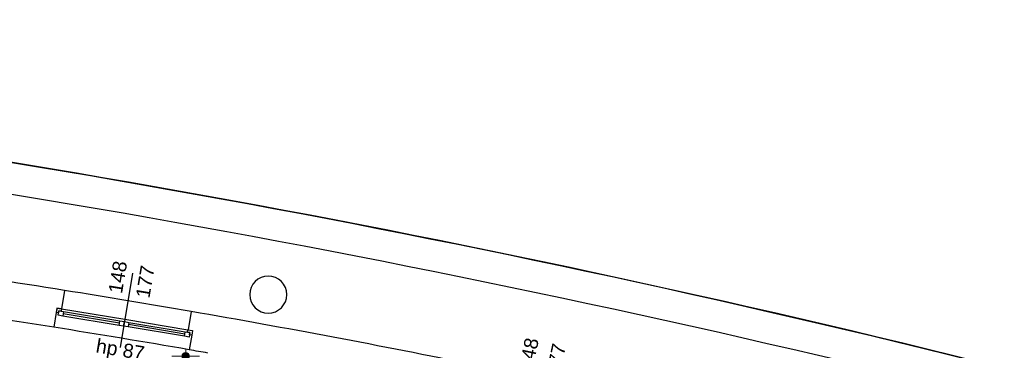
# Model space of a CAD drawing. Header units: millimetres. Extents: x -170998 to -45998, y 10557 to 52557.
# Tile 62 of 92: x -114595 to -103991, y 40815 to 44378. Entities that reach past the tile are written whole.
import ezdxf

# ---------------------------------------------------------------- set-up
doc = ezdxf.new("R2010")
doc.units = ezdxf.units.MM
doc.header["$MEASUREMENT"] = 0
for name, color, linetype in [('Obiekt', 7, 'Continuous'), ('Okno', 7, 'Continuous'), ('Strop', 7, 'Continuous'), ('Słup', 7, 'Continuous'), ('Wymiary', 7, 'Continuous'), ('Ściana', 7, 'Continuous')]:
    doc.layers.add(name, color=color, linetype=linetype)
doc.styles.add('Arial', font='txt')
doc.dimstyles.new('GENERATED_STYLE__1', dxfattribs={"dimtxt": 150, "dimasz": 152, "dimexe": 0.18, "dimexo": 0, "dimgap": 0.09, "dimtad": 1, "dimtih": 1, "dimtoh": 1, "dimlfac": 0.1, "dimzin": 0, "dimdsep": 46, "dimtxsty": 'Arial', "dimblk": 'ARROWHEAD_11', "dimblk1": 'ARROWHEAD_11', "dimblk2": 'ARROWHEAD_11', "dimcen": 0.09, "dimclrd": 114, "dimclre": 114, "dimclrt": 114, "dimazin": 0, "dimtfac": 1, "dimtdec": 4, "dimtmove": 0, "dimatfit": 3, "dimfxl": 1, "dimtolj": 1, "dimtzin": 0, "dimarcsym": 0})
doc.dimstyles.new('GENERATED_STYLE__2', dxfattribs={"dimtxt": 150, "dimasz": 152, "dimexe": 0.18, "dimexo": 0, "dimgap": 0.09, "dimtad": 1, "dimlfac": 0.1, "dimzin": 0, "dimdsep": 46, "dimtxsty": 'Arial', "dimblk": 'ARROWHEAD_11', "dimblk1": 'ARROWHEAD_11', "dimblk2": 'ARROWHEAD_11', "dimcen": 0.09, "dimclrd": 114, "dimclre": 114, "dimclrt": 114, "dimazin": 0, "dimtfac": 1, "dimtdec": 4, "dimtmove": 0, "dimatfit": 3, "dimfxl": 1, "dimtolj": 1, "dimtzin": 0, "dimarcsym": 0})

# ---------------------------------------------------------------- blocks, each defined once
blk = doc.blocks.new('*D285')
at = {"layer": 'Wymiary', "linetype": 'Continuous', "lineweight": 13}
for points in [[(-112767, 40751), (-112770, 40766), (-112778, 40779), (-112791, 40788), (-112807, 40791), (-112822, 40788), (-112835, 40779), (-112844, 40766), (-112847, 40751), (-112844, 40735), (-112835, 40722), (-112822, 40714), (-112807, 40711), (-112791, 40714), (-112778, 40722), (-112770, 40735)], [(-112767, 38159), (-112770, 38175), (-112778, 38188), (-112791, 38196), (-112807, 38199), (-112822, 38196), (-112835, 38188), (-112844, 38175), (-112847, 38159), (-112844, 38144), (-112835, 38131), (-112822, 38122), (-112807, 38119), (-112791, 38122), (-112778, 38131), (-112770, 38144)]]:
    blk.add_hatch(color=114, dxfattribs=at).paths.add_polyline_path(points)
at = {"layer": 'Wymiary', "color": 114, "lineweight": 13}
for p, q in [((-112807, 40791), (-112807, 40831)), ((-112847, 40751), (-112957, 40751)), ((-112657, 40751), (-112767, 40751)), ((-112807, 38199), (-112807, 40711)), ((-112847, 38159), (-112957, 38159)), ((-112657, 38159), (-112767, 38159))]:
    blk.add_line(p, q, dxfattribs=at)
for centre in [(-112807, 40751), (-112807, 38159)]:
    blk.add_circle(centre, 40, dxfattribs=at)
at = {"layer": 'Wymiary', "color": 114, "lineweight": 13, "insert": (-112837, 39284), "char_height": 150, "attachment_point": 7, "rotation": 90, "style": 'Arial'}
blk.add_mtext('\\A1;{\\fArial|b0|i1|c238|p38;259}', dxfattribs=at)
blk = doc.blocks.new('ARROWHEAD_11')
at = {"color": 0, "linetype": 'Continuous', "lineweight": 0}
blk.add_line((0, 0), (-1, 0), dxfattribs=at)
at = {"color": 0, "linetype": 'Continuous', "lineweight": 0, "const_width": 0.25, "flags": 128}
blk.add_lwpolyline([(-0.125, 0, 1), (0.125, 0, 1)], format="xyb", close=True, dxfattribs=at)
blk = doc.blocks.new('*D326')
at = {"layer": 'Wymiary', "linetype": 'Continuous', "lineweight": 13}
for points in [[(-118218, 39617), (-118221, 39633), (-118230, 39646), (-118243, 39654), (-118258, 39657), (-118273, 39654), (-118286, 39646), (-118295, 39633), (-118298, 39617), (-118295, 39602), (-118286, 39589), (-118273, 39580), (-118258, 39577), (-118243, 39580), (-118230, 39589), (-118221, 39602)], [(-113248, 39617), (-113251, 39633), (-113260, 39646), (-113273, 39654), (-113288, 39657), (-113303, 39654), (-113316, 39646), (-113325, 39633), (-113328, 39617), (-113325, 39602), (-113316, 39589), (-113303, 39580), (-113288, 39577), (-113273, 39580), (-113260, 39589), (-113251, 39602)]]:
    blk.add_hatch(color=114, dxfattribs=at).paths.add_polyline_path(points)
at = {"layer": 'Wymiary', "color": 114, "lineweight": 13}
for p, q in [((-118258, 39657), (-118258, 39767)), ((-113288, 39657), (-113288, 39767)), ((-118338, 39617), (-118298, 39617)), ((-118258, 39467), (-118258, 39577)), ((-118218, 39617), (-113328, 39617)), ((-113288, 39467), (-113288, 39577))]:
    blk.add_line(p, q, dxfattribs=at)
for centre in [(-118258, 39617), (-113288, 39617)]:
    blk.add_circle(centre, 40, dxfattribs=at)
at = {"layer": 'Wymiary', "color": 114, "lineweight": 13, "char_height": 150, "attachment_point": 7, "style": 'Arial'}
for s, insert in [('\\A1;{\\fArial|b0|i1|c238|p38;497}', (-116058, 39647)), ('\\A1;{\\fArial|b0|i1|c238|p38;18}', (-113556, 39647))]:
    blk.add_mtext(s, dxfattribs=dict(at, insert=insert))

msp = doc.modelspace()

# ---------------------------------------------------------------- linework, layer by layer
at = {"layer": 'Obiekt'}
msp.add_line((-113380.553, 41644.666), (-113513.642, 40845.674), dxfattribs=at)
at = {"layer": 'Okno'}
for p, q in [((-114193.43, 41270.522), (-114201.296, 41221.143)), ((-114193.08, 41270.464), (-114201.296, 41221.143)), ((-114193.43, 41270.522), (-114143.76, 41262.248)), ((-114144.203, 41262.322), (-114193.43, 41270.522)), ((-114143.76, 41262.248), (-114147.867, 41237.588)), ((-114143.76, 41262.248), (-113463.138, 41148.875)), ((-114176.635, 41217.035), (-114201.296, 41221.143)), ((-114180.743, 41192.375), (-114172.528, 41241.696)), ((-114131.423, 41184.16), (-114180.743, 41192.375)), ((-114172.528, 41241.696), (-114176.635, 41217.035)), ((-114147.867, 41237.588), (-114172.528, 41241.696)), ((-114172.528, 41241.696), (-114123.207, 41233.48)), ((-114123.207, 41233.48), (-114131.423, 41184.16)), ((-113524.781, 41083.11), (-114131.423, 41184.16)), ((-113524.781, 41083.11), (-114131.423, 41184.16)), ((-113520.673, 41107.77), (-114127.315, 41208.82)), ((-114123.207, 41233.48), (-113516.566, 41132.43)), ((-113463.138, 41148.875), (-112782.515, 41035.502)), ((-113524.781, 41083.11), (-113516.566, 41132.43)), ((-113475.461, 41074.895), (-113524.781, 41083.11)), ((-113516.566, 41132.43), (-113467.245, 41124.215)), ((-113475.461, 41074.895), (-113467.245, 41124.215)), ((-113467.245, 41124.215), (-113475.461, 41074.895)), ((-113426.14, 41066.679), (-113475.461, 41074.895)), ((-113467.245, 41124.215), (-113417.925, 41116)), ((-113417.925, 41116), (-113426.14, 41066.679)), ((-112819.499, 40965.629), (-113426.14, 41066.679)), ((-112819.499, 40965.629), (-113426.14, 41066.679)), ((-112815.391, 40990.29), (-113422.033, 41091.339)), ((-113417.925, 41116), (-112811.283, 41014.95)), ((-112819.499, 40965.629), (-112811.283, 41014.95)), ((-112770.178, 40957.414), (-112819.499, 40965.629)), ((-112811.283, 41014.95), (-112761.963, 41006.734)), ((-112786.623, 41010.842), (-112782.515, 41035.502)), ((-112761.963, 41006.734), (-112786.623, 41010.842)), ((-112782.515, 41035.502), (-112732.845, 41027.229)), ((-112782.073, 41035.429), (-112732.845, 41027.229)), ((-112761.963, 41006.734), (-112770.178, 40957.414)), ((-112766.071, 40982.074), (-112761.963, 41006.734)), ((-112741.41, 40977.966), (-112766.071, 40982.074)), ((-112733.195, 41027.287), (-112741.41, 40977.966)), ((-112732.845, 41027.229), (-112741.41, 40977.966))]:
    msp.add_line(p, q, dxfattribs=at)
for radius, start, end in [(104642.008, 80.16415198, 80.92170589), (104232.008, 80.13677494, 80.94908293)]:
    msp.add_arc((-130623.425, -61871.074), radius, start, end, dxfattribs=at)
at = {"layer": 'Strop', "flags": 128}
msp.add_lwpolyline([(-96528.019, 14639.32), (-140258.019, 14639.32), (-141547.974, 14639.32), (-141547.974, 16204.96), (-158346.468, 31536.991), (-159768.887, 29978.522), (-165456.021, 35169.185), (-162779.93, 38101.664), (-160850.538, 36340.703), (-154498.018, 36340.703), (-154498.018, 42361.953, -0.000026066), (-154486.563, 42364.139, -0.048415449), (-132966.516, 44343.261, -0.006018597), (-130274.231, 44297.262), (-126000.282, 44095.254, -0.000456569), (-125806.601, 44084.047, -0.017918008), (-118229.318, 43365.515, -0.007769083), (-114963.359, 42885.553), (-114963.364, 42885.522, -0.034912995), (-97147.904, 38702.246, -0.03139835)], format="xyb", dxfattribs=at)
at = {"layer": 'Słup'}
for start, end in [(0, 180), (180, 0)]:
    msp.add_arc((-111918.126, 41415.135), 200, start, end, dxfattribs=at)
at = {"layer": 'Ściana'}
for p, q in [((-114112.592, 41460.152), (-114144.203, 41262.322)), ((-114193.43, 41270.522), (-114201.296, 41221.143)), ((-114144.203, 41262.322), (-114193.43, 41270.522)), ((-114201.296, 41221.143), (-114226.466, 41063.134)), ((-112747.849, 41232.823), (-112782.073, 41035.429)), ((-112782.073, 41035.429), (-112732.845, 41027.229)), ((-112741.41, 40977.966), (-112768.818, 40820.33)), ((-112732.845, 41027.229), (-112741.41, 40977.966))]:
    msp.add_line(p, q, dxfattribs=at)
for centre, radius, start, end in [((-135974.129, -86621.024), 131199.839, 72.78657015, 80.72275794), ((-135974.129, -86621.024), 130859.839, 72.78658978, 80.72275794), ((-130623.425, -61871.074), 104642.008, 80.92170589, 81.8132603), ((-130623.425, -61871.074), 104232.008, 80.94908293, 81.78588326), ((-130623.425, -61871.074), 104642.008, 78.46073062, 80.16415198), ((-130623.425, -61871.074), 104232.008, 80.02474766, 80.13677494)]:
    msp.add_arc(centre, radius, start, end, dxfattribs=at)

# ---------------------------------------------------------------- texts
at = {"layer": 'Obiekt', "char_height": 150, "attachment_point": 7, "style": 'Arial'}
for s, insert, rotation in [('\\A1;{\\fArial|b0|i0|c238|p38;148}', (-113491.777, 41418.379), 80.5429289), ('\\A1;{\\fArial|b0|i0|c238|p38;177}', (-113198.289, 41369.492), 80.5429289), ('\\A1;{\\fArial|b0|i0|c238|p38;148}', (-109072.44, 40587.5), 78.0819537), ('\\A1;{\\fArial|b0|i0|c238|p38;hp 87}', (-113789.755, 40748.893), 350.5429289), ('\\A1;{\\fArial|b0|i0|c238|p38;177}', (-108781.322, 40526.057), 78.0819537)]:
    msp.add_mtext(s, dxfattribs=dict(at, insert=insert, rotation=rotation))

# ---------------------------------------------------------------- dimensions: what is measured, and where the dimension line sits
at = {"layer": 'Wymiary', "color": 114, "lineweight": 13}
dim = msp.add_linear_dim(base=(-113288.019, 39617.325), p1=(-118258.019, 41624.859), p2=(-113288.019, 38159.32), dimstyle='GENERATED_STYLE__1', dxfattribs=at)
dim.commit()
dim.dimension.update_dxf_attribs({"geometry": '*D326', "text_midpoint": (-115886.848, 39722.325), "dimtype": 160})
dim = msp.add_linear_dim(base=(-112806.652, 40750.625), p1=(-112218.019, 38159.32), p2=(-112372.444, 40750.625), angle=90, text='259', dimstyle='GENERATED_STYLE__2', dxfattribs=at)
dim.commit()
dim.dimension.update_dxf_attribs({"geometry": '*D285', "text_midpoint": (-112911.652, 39454.973), "dimtype": 160, "text_rotation": 90})

doc.saveas('drawing.dxf')
